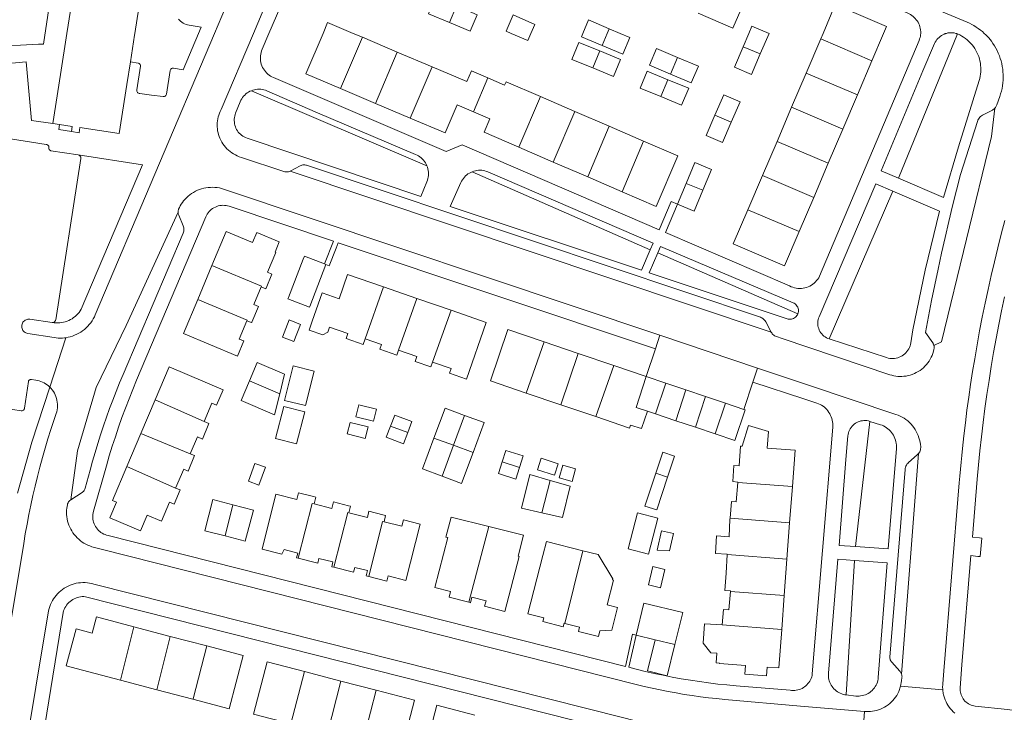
# Model space of a CAD drawing. Header units: metres. Extents: x 89888 to 94270, y 464165 to 468904.
# Tile 237 of 256: x 92635 to 92801, y 466885 to 467002. Entities that reach past the tile are written whole.
import ezdxf

# ---------------------------------------------------------------- set-up
doc = ezdxf.new("R2010")
doc.units = ezdxf.units.M
for name, color, linetype, lineweight in [('B_BEBOUWINGSGRENS_0', 251, 'CONTINUOUS', 13), ('B_TUSSENMUUR_0', 251, 'CONTINUOUS', 13), ('T_CULTUURGRENS_0', 251, 'CONTINUOUS', 13), ('V_WEGGRENS_0', 251, 'CONTINUOUS', 13)]:
    doc.layers.add(name, color=color, linetype=linetype, lineweight=lineweight)

msp = doc.modelspace()

# ---------------------------------------------------------------- linework, layer by layer
at = {"layer": 'B_BEBOUWINGSGRENS_0'}
for p, q in [((92735.96, 467000), (92734.09, 467000.79)), ((92759.56, 466996.53), (92761.03, 467000)), ((92698.36, 466996.85), (92692.49, 466999.34)), ((92769.74, 466999.07), (92767.28, 466993.31)), ((92704.23, 466994.35), (92698.36, 466996.85)), ((92775.93, 466989.63), (92778.38, 466995.39)), ((92767.28, 466993.31), (92764.83, 466987.54)), ((92688.8, 466990.67), (92694.67, 466988.17)), ((92694.67, 466988.17), (92700.54, 466985.68)), ((92728.29, 466986.83), (92722.49, 466989.34)), ((92773.48, 466983.86), (92775.93, 466989.63)), ((92734.08, 466984.33), (92728.29, 466986.83)), ((92764.83, 466987.54), (92762.38, 466981.78)), ((92641.43, 466984.6), (92640.28, 466984.78)), ((92739.88, 466981.82), (92734.08, 466984.33)), ((92771.02, 466978.1), (92773.48, 466983.86)), ((92762.38, 466981.78), (92759.92, 466976.02)), ((92718.86, 466980.79), (92724.66, 466978.28)), ((92724.66, 466978.28), (92730.46, 466975.78)), ((92768.57, 466972.33), (92771.02, 466978.1)), ((92730.46, 466975.78), (92736.25, 466973.27)), ((92759.92, 466976.02), (92757.47, 466970.25)), ((92747.05, 466974.69), (92745.58, 466971.17)), ((92766.12, 466966.57), (92768.57, 466972.33)), ((92667.12, 466960.82), (92664.73, 466955.09)), ((92686.11, 466961.1), (92686.32, 466961.02)), ((92701.68, 466955.27), (92696.05, 466957.23)), ((92707.42, 466953.28), (92701.68, 466955.27)), ((92678.99, 466948.76), (92680.9, 466947.99)), ((92723.11, 466947.95), (92728.88, 466946)), ((92728.88, 466946), (92734.85, 466943.98)), ((92734.85, 466943.98), (92740.34, 466942.12)), ((92682.88, 466937.2), (92684.34, 466943.01)), ((92740.34, 466942.12), (92743.65, 466941)), ((92743.65, 466941), (92747.01, 466939.87)), ((92677.68, 466935.65), (92678.54, 466939.18)), ((92725.93, 466937.33), (92720.1, 466939.3)), ((92747.01, 466939.87), (92750.34, 466938.74)), ((92750.34, 466938.74), (92753.68, 466937.61)), ((92657.54, 466938.16), (92655.14, 466932.49)), ((92731.83, 466935.34), (92725.93, 466937.33)), ((92753.68, 466937.61), (92756.8, 466936.56)), ((92697.96, 466935.61), (92697.24, 466933.74)), ((92741.9, 466935.81), (92740.57, 466936.26)), ((92745.33, 466934.65), (92741.9, 466935.81)), ((92748.64, 466933.53), (92745.33, 466934.65)), ((92751.95, 466932.41), (92748.64, 466933.53)), ((92655.14, 466932.49), (92652.77, 466926.91)), ((92722.63, 466928.3), (92722, 466926.38)), ((92726.26, 466927.12), (92725.67, 466925.02)), ((92724.13, 466924.58), (92720.69, 466925.59)), ((92764.51, 466917.43), (92764.97, 466923.55)), ((92674.1, 466919.57), (92670.65, 466920.46)), ((92742.29, 466918.22), (92738.86, 466919.11)), ((92719.64, 466915.34), (92713.79, 466916.8)), ((92764.06, 466911.3), (92764.51, 466917.43)), ((92718.74, 466911.79), (92719.64, 466915.34)), ((92744.26, 466912.72), (92744.94, 466915.59)), ((92732.22, 466912.07), (92729.66, 466912.71)), ((92763.6, 466905.18), (92764.06, 466911.3)), ((92763.17, 466899.44), (92763.6, 466905.18)), ((92745.16, 466896.88), (92746.48, 466902.27)), ((92753.13, 466900.19), (92750.18, 466900.38)), ((92660.09, 466898.26), (92653.97, 466899.87)), ((92738.61, 466898.49), (92741.85, 466897.69)), ((92666.25, 466896.64), (92660.09, 466898.26)), ((92688.84, 466890.73), (92682.69, 466892.34)), ((92651.72, 466890.86), (92657.83, 466889.25)), ((92694.79, 466889.18), (92688.84, 466890.73)), ((92657.83, 466889.25), (92663.92, 466887.64))]:
    msp.add_line(p, q, dxfattribs=at)
for points in [[(92642.66, 467000), (92642.88, 467001.37), (92644.18, 467009.67), (92645.48, 467017.97), (92646.77, 467026.26), (92648.07, 467034.56), (92648.85, 467039.53)], [(92658.35, 467027.09), (92657.96, 467024.57), (92656.66, 467016.27), (92655.37, 467007.98), (92654.12, 467000), (92654.07, 466999.68), (92653.36, 466995.17)], [(92749.06, 467003.38), (92754.91, 467000.86), (92758.56, 467009.32), (92752.68, 467011.86)], [(92708.34, 467004.63), (92704.82, 467006.11), (92703.64, 467003.31), (92707.16, 467001.83)], [(92772.19, 467004.84), (92770.13, 467000), (92769.74, 466999.07)], [(92778.38, 466995.39), (92780.35, 467000), (92780.84, 467001.16), (92772.19, 467004.84)], [(92707.16, 467001.83), (92710.67, 467000.35), (92711.85, 467003.15), (92708.34, 467004.63)], [(92717.58, 467000), (92720.35, 466998.77), (92720.89, 467000), (92721.56, 467001.51), (92717.91, 467003.13), (92716.7, 467000.39), (92717.58, 467000)], [(92692.49, 466999.34), (92690.93, 467000), (92686.62, 467001.83), (92685.84, 467000), (92682.93, 466993.16), (92688.8, 466990.67)], [(92734.09, 467000.79), (92730.59, 467002.27), (92729.62, 467000), (92729.39, 466999.44), (92732.89, 466997.96)], [(92640.28, 466984.78), (92641.58, 466993.08), (92642.66, 467000)], [(92732.89, 466997.96), (92736.4, 466996.47), (92737.59, 466999.31), (92735.96, 467000)], [(92761.03, 467000), (92758.15, 467001.22), (92757.63, 467000), (92756.68, 466997.75)], [(92732.48, 466997.03), (92728.97, 466998.47), (92727.79, 466995.61), (92731.3, 466994.17)], [(92731.3, 466994.17), (92734.81, 466992.72), (92735.99, 466995.58), (92732.48, 466997.03)], [(92745.6, 466995.94), (92742.08, 466997.43), (92740.89, 466994.61), (92744.41, 466993.12)], [(92756.68, 466997.75), (92755.21, 466994.28), (92758.1, 466993.06), (92759.56, 466996.53)], [(92653.36, 466995.17), (92652.77, 466991.38), (92651.47, 466983.09), (92644.87, 466984.12), (92644.72, 466983.22), (92643.43, 466983.42)], [(92744.41, 466993.12), (92747.93, 466991.64), (92749.12, 466994.46), (92745.6, 466995.94)], [(92713.65, 466992.47), (92710.85, 466993.66), (92710.09, 466991.86), (92704.23, 466994.35)], [(92743.99, 466992.18), (92740.49, 466993.63), (92739.32, 466990.77), (92742.81, 466989.33)], [(92722.49, 466989.34), (92716.7, 466991.84), (92716.45, 466991.28), (92713.65, 466992.47)], [(92742.81, 466989.33), (92746.3, 466987.88), (92747.49, 466990.74), (92743.99, 466992.18)], [(92754.66, 466985.02), (92756.14, 466988.47), (92753.4, 466989.65), (92751.91, 466986.2)], [(92700.54, 466985.68), (92706.41, 466983.19), (92708.43, 466987.95), (92711.23, 466986.76)], [(92711.23, 466986.76), (92713.99, 466985.59), (92713.01, 466983.32), (92718.86, 466980.79)], [(92751.91, 466986.2), (92750.43, 466982.74), (92753.17, 466981.56), (92754.66, 466985.02)], [(92643.43, 466983.42), (92641.3, 466983.76), (92641.43, 466984.6)], [(92736.25, 466973.27), (92741.99, 466970.78), (92745.68, 466979.31), (92739.88, 466981.82)], [(92749.87, 466973.52), (92751.33, 466977.03), (92748.51, 466978.21), (92747.05, 466974.69)], [(92745.58, 466971.17), (92748.4, 466970), (92749.87, 466973.52)], [(92757.47, 466970.25), (92755.01, 466964.49), (92763.66, 466960.8), (92766.12, 466966.57)], [(92677.75, 466963.1), (92678.05, 466963.82), (92678.47, 466964.82), (92674.68, 466966.41), (92673.96, 466964.69), (92669.51, 466966.55), (92667.12, 466960.82)], [(92675.42, 466957.24), (92676.19, 466956.92), (92676.23, 466957.01), (92677.22, 466959.39), (92676.48, 466959.7), (92677.88, 466963.05), (92677.75, 466963.1)], [(92686.32, 466961.02), (92683.6, 466953.93), (92683.56, 466953.82), (92679.93, 466955.21), (92680.01, 466955.43), (92682.5, 466961.9), (92682.7, 466962.41), (92686.11, 466961.1)], [(92696.05, 466957.23), (92689.98, 466959.34), (92688.56, 466955.23), (92685.67, 466956.24), (92684.01, 466951.46), (92683.48, 466949.94), (92685.79, 466949.12), (92686.64, 466949.59), (92686.92, 466950.45), (92690.02, 466949.37), (92689.73, 466948.51)], [(92673, 466951.52), (92673.8, 466951.19), (92673.84, 466951.28), (92674.94, 466953.92), (92674.17, 466954.24), (92675.42, 466957.24)], [(92664.73, 466955.09), (92662.34, 466949.36), (92671.43, 466945.56)], [(92704.32, 466944.54), (92707.42, 466943.47), (92707.14, 466942.67), (92710.05, 466941.66), (92713.37, 466951.21), (92707.42, 466953.28)], [(92680.9, 466947.99), (92682.07, 466950.9), (92680.15, 466951.67), (92678.99, 466948.76)], [(92671.43, 466945.56), (92672.5, 466948.11), (92671.71, 466948.43), (92673, 466951.52)], [(92720.1, 466939.3), (92714.05, 466941.35), (92716.98, 466950.02), (92723.11, 466947.95)], [(92689.73, 466948.51), (92692.62, 466947.5), (92692.94, 466948.45)], [(92692.94, 466948.45), (92695.71, 466947.48), (92695.44, 466946.7), (92698.28, 466945.71), (92698.57, 466946.54)], [(92698.57, 466946.54), (92701.66, 466945.47), (92701.38, 466944.66), (92704.04, 466943.73), (92704.32, 466944.54)], [(92665.81, 466934.5), (92667.12, 466937.6), (92667.88, 466937.27), (92668.98, 466939.87), (92659.9, 466943.72), (92657.54, 466938.16)], [(92678.54, 466939.18), (92679.34, 466942.51), (92674.76, 466944.46), (92673.44, 466941.35)], [(92684.34, 466943.01), (92680.82, 466943.9), (92679.36, 466938.08), (92682.88, 466937.2)], [(92673.44, 466941.35), (92672.03, 466938.06), (92677.68, 466935.65)], [(92682.79, 466936.12), (92679.21, 466937.05), (92677.81, 466931.67), (92681.38, 466930.74), (92682.79, 466936.12)], [(92694.34, 466934.57), (92694.83, 466936.57), (92691.87, 466937.3), (92691.38, 466935.3), (92694.34, 466934.57)], [(92709.71, 466935.55), (92706.41, 466936.77), (92704.54, 466931.72)], [(92700.12, 466932.63), (92700.84, 466934.51), (92697.96, 466935.61)], [(92711.15, 466929.29), (92713.01, 466934.33), (92709.71, 466935.55)], [(92740.57, 466936.26), (92739.51, 466933.33), (92737.69, 466933.91), (92737.53, 466933.41), (92731.83, 466935.34)], [(92756.8, 466936.56), (92757.01, 466936.48), (92755.26, 466931.29), (92751.95, 466932.41)], [(92663.46, 466929.06), (92664.66, 466931.91), (92665.5, 466931.56), (92666.6, 466934.16), (92665.81, 466934.5)], [(92692.95, 466931.64), (92693.45, 466933.6), (92690.43, 466934.37), (92689.93, 466932.41), (92692.95, 466931.64)], [(92697.24, 466933.74), (92696.51, 466931.86), (92699.39, 466930.76), (92700.12, 466932.63)], [(92760.7, 466930.03), (92760.97, 466932.82), (92757.58, 466933.83), (92756.48, 466930.35), (92756.23, 466930.37), (92755.98, 466927.05), (92755.11, 466927.11), (92754.91, 466924.37), (92755.76, 466924.3), (92755.75, 466924.24)], [(92704.54, 466931.72), (92702.61, 466926.5), (92705.91, 466925.28)], [(92764.97, 466923.55), (92765.43, 466929.68), (92760.7, 466930.03)], [(92660.99, 466923.28), (92662.35, 466926.47), (92663.09, 466926.16), (92664.18, 466928.75), (92663.46, 466929.06)], [(92705.91, 466925.28), (92709.21, 466924.06), (92711.15, 466929.29)], [(92718.95, 466926.75), (92719.58, 466928.7), (92716.66, 466929.64), (92716.03, 466927.7)], [(92743.94, 466925.12), (92745.12, 466928.66), (92743.15, 466929.32), (92741.97, 466925.78)], [(92652.77, 466926.91), (92650.34, 466921.18), (92651.03, 466920.89), (92649.91, 466918.24), (92655.06, 466916.05), (92656.19, 466918.7), (92658.6, 466917.68)], [(92675.02, 466923.8), (92676.12, 466926.8), (92674.37, 466927.45), (92673.27, 466924.45), (92675.02, 466923.8)], [(92716.03, 466927.7), (92715.4, 466925.75), (92718.32, 466924.8), (92718.95, 466926.75)], [(92722, 466926.38), (92724.88, 466925.44), (92725.5, 466927.36), (92722.63, 466928.3)], [(92725.67, 466925.02), (92727.82, 466924.41), (92728.41, 466926.51), (92726.26, 466927.12)], [(92720.69, 466925.59), (92719.28, 466919.9), (92722.73, 466919.11)], [(92741.97, 466925.78), (92740.12, 466920.25), (92742.09, 466919.59), (92743.94, 466925.12)], [(92722.73, 466919.11), (92726.19, 466918.33), (92727.49, 466923.58), (92724.13, 466924.58)], [(92755.75, 466924.24), (92755.5, 466920.94), (92754.68, 466921.01), (92754.46, 466918.18)], [(92658.6, 466917.68), (92659.96, 466920.89), (92660.73, 466920.56), (92661.74, 466922.97), (92660.99, 466923.28)], [(92684.21, 466921.84), (92681.69, 466922.48), (92681.4, 466921.34), (92677.91, 466922.23), (92675.56, 466913), (92678.89, 466912.15), (92679.31, 466912.91), (92681.6, 466912.32), (92681.39, 466911.51), (92681.66, 466911.44)], [(92684.34, 466920.61), (92684.63, 466921.73), (92684.21, 466921.84)], [(92670.65, 466920.46), (92667.26, 466921.34), (92665.91, 466916.08), (92669.32, 466915.2)], [(92690.2, 466919.11), (92690.48, 466920.21), (92690.13, 466920.3), (92687.61, 466920.94), (92687.33, 466919.85), (92684.34, 466920.61)], [(92669.32, 466915.2), (92672.74, 466914.31), (92674.1, 466919.57)], [(92696.13, 466917.59), (92696.4, 466918.66), (92695.93, 466918.78), (92693.59, 466919.38), (92693.32, 466918.32), (92690.2, 466919.11)], [(92713.79, 466916.8), (92707.42, 466918.39), (92706.57, 466915.02), (92706.86, 466914.93), (92704.7, 466906.51), (92707.33, 466905.84), (92707.08, 466904.87), (92710.43, 466904.01)], [(92738.86, 466919.11), (92737.27, 466913.04), (92740.69, 466912.15), (92742.29, 466918.22)], [(92693.55, 466908.38), (92696.62, 466907.6), (92696.84, 466908.46), (92699.78, 466907.71), (92702.21, 466917.21), (92699.39, 466917.93), (92699.11, 466916.83), (92696.13, 466917.59)], [(92754.46, 466918.18), (92754.45, 466918.04), (92754.3, 466915.07), (92752.19, 466915.2), (92752.01, 466912.23), (92753.97, 466912.12), (92753.97, 466912.06)], [(92744.94, 466915.59), (92742.88, 466916.05), (92742.18, 466912.82), (92744.26, 466912.72)], [(92729.66, 466912.71), (92723.5, 466914.26), (92722.92, 466911.92), (92720.39, 466902.06), (92723.04, 466901.38), (92722.88, 466900.75), (92726.35, 466899.86), (92726.51, 466900.47), (92726.59, 466900.44)], [(92710.43, 466904.01), (92710.71, 466903.94), (92710.95, 466904.88), (92713.33, 466904.27), (92713.09, 466903.34), (92716.5, 466902.47), (92718.88, 466911.76), (92718.74, 466911.79)], [(92734.66, 466907.78), (92734.72, 466907.99), (92732.22, 466912.07)], [(92753.97, 466912.06), (92753.78, 466908.9), (92753.56, 466906.02), (92754.52, 466905.95), (92754.52, 466905.86)], [(92681.66, 466911.44), (92684.94, 466910.6), (92685.15, 466911.41), (92687.52, 466910.81), (92687.31, 466910.02), (92687.69, 466909.92)], [(92687.69, 466909.92), (92690.99, 466909.08), (92691.2, 466909.9), (92693.32, 466909.36), (92693.1, 466908.49), (92693.55, 466908.38)], [(92743.48, 466909.57), (92741.46, 466910.06), (92740.71, 466906.96)], [(92740.71, 466906.96), (92742.72, 466906.47), (92743.48, 466909.57)], [(92726.59, 466900.44), (92729.1, 466899.8), (92728.92, 466899.11), (92732.26, 466898.25), (92732.51, 466899.2), (92734.52, 466899.3), (92735.51, 466903.12), (92733.75, 466903.57), (92734.82, 466907.74), (92734.66, 466907.78)], [(92754.52, 466905.86), (92754.28, 466902.75), (92753.33, 466902.82), (92753.13, 466900.19)], [(92746.48, 466902.27), (92739.94, 466903.89), (92738.61, 466898.49)], [(92653.97, 466899.87), (92647.65, 466901.54), (92646.93, 466898.82), (92644.21, 466899.54), (92642.56, 466893.27), (92645.28, 466892.55), (92651.72, 466890.86)], [(92750.18, 466900.38), (92749.91, 466897.14), (92751.24, 466895.5), (92752.24, 466895.43), (92752.12, 466893.79), (92752.7, 466893.73), (92752.7, 466893.68), (92757.07, 466893.35), (92756.96, 466891.86), (92760.6, 466891.59), (92760.71, 466893.08), (92762.68, 466892.93), (92763.17, 466899.44)], [(92741.85, 466897.69), (92740.55, 466892.45), (92743.87, 466891.63), (92745.16, 466896.88)], [(92663.92, 466887.64), (92670.01, 466886.04), (92672.38, 466895.02), (92666.25, 466896.64)], [(92682.69, 466892.34), (92676.43, 466893.97), (92674.13, 466885.16), (92680.41, 466883.52)], [(92692.5, 466880.36), (92696.28, 466879.38), (92695.35, 466876.03), (92698.52, 466875.23), (92699.48, 466878.56), (92698.95, 466878.68), (92701.24, 466887.49), (92694.79, 466889.18)], [(92711.45, 466884.98), (92705.02, 466886.64), (92702.68, 466877.59)]]:
    msp.add_lwpolyline(points, dxfattribs=at)
at = {"layer": 'B_TUSSENMUUR_0'}
for p, q in [((92707.16, 467001.83), (92708.34, 467004.63)), ((92688.8, 466990.67), (92692.49, 466999.34)), ((92769.74, 466999.07), (92778.38, 466995.39)), ((92694.67, 466988.17), (92698.36, 466996.85)), ((92732.48, 466997.03), (92731.3, 466994.17)), ((92756.68, 466997.75), (92759.56, 466996.53)), ((92745.6, 466995.94), (92744.41, 466993.12)), ((92700.54, 466985.68), (92704.23, 466994.35)), ((92767.28, 466993.31), (92775.93, 466989.63)), ((92711.23, 466986.76), (92713.65, 466992.47)), ((92743.99, 466992.18), (92742.81, 466989.33)), ((92718.86, 466980.79), (92722.49, 466989.34)), ((92728.29, 466986.83), (92724.66, 466978.28)), ((92764.83, 466987.54), (92773.48, 466983.86)), ((92751.91, 466986.2), (92754.66, 466985.02)), ((92734.08, 466984.33), (92730.46, 466975.78)), ((92739.88, 466981.82), (92736.25, 466973.27)), ((92762.38, 466981.78), (92771.02, 466978.1)), ((92768.57, 466972.33), (92759.92, 466976.02)), ((92747.05, 466974.69), (92749.87, 466973.52)), ((92757.47, 466970.25), (92766.12, 466966.57)), ((92696.05, 466957.23), (92692.94, 466948.45)), ((92701.68, 466955.27), (92698.57, 466946.54)), ((92707.42, 466953.28), (92704.32, 466944.54)), ((92720.1, 466939.3), (92723.11, 466947.95)), ((92728.88, 466946), (92725.93, 466937.33)), ((92734.85, 466943.98), (92731.83, 466935.34)), ((92673.44, 466941.35), (92678.54, 466939.18)), ((92743.65, 466941), (92741.9, 466935.81)), ((92747.01, 466939.87), (92745.33, 466934.65)), ((92750.34, 466938.74), (92748.64, 466933.53)), ((92657.54, 466938.16), (92665.81, 466934.5)), ((92753.68, 466937.61), (92751.95, 466932.41)), ((92709.71, 466935.55), (92707.84, 466930.5)), ((92697.24, 466933.74), (92700.12, 466932.63)), ((92655.14, 466932.49), (92663.46, 466929.06)), ((92704.54, 466931.72), (92707.84, 466930.5)), ((92707.84, 466930.5), (92705.91, 466925.28)), ((92707.84, 466930.5), (92711.15, 466929.29)), ((92652.77, 466926.91), (92660.99, 466923.28)), ((92716.03, 466927.7), (92718.95, 466926.75)), ((92741.97, 466925.78), (92743.94, 466925.12)), ((92722.73, 466919.11), (92724.13, 466924.58)), ((92755.75, 466924.24), (92764.97, 466923.55)), ((92670.65, 466920.46), (92669.32, 466915.2)), ((92710.43, 466904.01), (92713.79, 466916.8)), ((92754.46, 466918.18), (92764.51, 466917.43)), ((92729.66, 466912.71), (92726.59, 466900.44)), ((92764.06, 466911.3), (92753.97, 466912.06)), ((92754.52, 466905.86), (92763.6, 466905.18)), ((92753.13, 466900.19), (92763.17, 466899.44)), ((92651.72, 466890.86), (92653.97, 466899.87)), ((92657.83, 466889.25), (92660.09, 466898.26)), ((92741.85, 466897.69), (92745.16, 466896.88)), ((92680.41, 466883.52), (92682.69, 466892.34)), ((92686.6, 466881.9), (92688.84, 466890.73)), ((92692.5, 466880.36), (92694.79, 466889.18))]:
    msp.add_line(p, q, dxfattribs=at)
for points in [[(92734.09, 467000.79), (92733.76, 467000), (92732.89, 466997.96)], [(92643.43, 466983.42), (92643.55, 466984.27), (92641.43, 466984.6)], [(92667.12, 466960.82), (92675.46, 466957.33), (92675.42, 466957.24)], [(92673, 466951.52), (92673.04, 466951.62), (92664.73, 466955.09)], [(92740.34, 466942.12), (92738.65, 466936.88), (92740.57, 466936.26)], [(92684.34, 466920.61), (92684.02, 466920.69), (92681.66, 466911.44)], [(92687.69, 466909.92), (92690.03, 466919.16), (92690.2, 466919.11)], [(92696.13, 466917.59), (92695.86, 466917.66), (92693.55, 466908.38)], [(92663.92, 466887.64), (92663.93, 466887.7), (92666.25, 466896.64)]]:
    msp.add_lwpolyline(points, dxfattribs=at)
at = {"layer": 'T_CULTUURGRENS_0'}
for p, q in [((92782.88, 466975.56), (92792.83, 466999.9)), ((92673.76, 466990.33), (92703.34, 466977.66)), ((92711, 466976.66), (92740.99, 466963.48)), ((92771.18, 466948.44), (92781.92, 466973.36)), ((92742.27, 466962.96), (92765.9, 466952.69)), ((92775.61, 466913.43), (92778.03, 466934.54)), ((92774.05, 466888.39), (92775.44, 466911.08))]:
    msp.add_line(p, q, dxfattribs=at)
for points in [[(92645.45, 467039.53), (92643.58, 467024.82), (92640.85, 467012.52), (92638.72, 466998.17), (92637.89, 466998.17), (92621.72, 466997.26), (92618.76, 466994.98), (92619.44, 466993.66)], [(92673.76, 466990.33), (92674.01, 466990.42), (92674.27, 466990.49), (92674.54, 466990.54), (92674.8, 466990.57), (92675.07, 466990.58), (92675.34, 466990.56), (92675.61, 466990.53), (92675.87, 466990.47), (92676.13, 466990.39), (92676.38, 466990.29)], [(92676.38, 466990.29), (92684.9, 466986.57), (92701.44, 466979.58), (92701.69, 466979.46), (92701.93, 466979.33), (92702.16, 466979.17), (92702.38, 466979), (92702.58, 466978.81), (92702.76, 466978.6), (92702.93, 466978.39), (92703.09, 466978.16), (92703.22, 466977.91), (92703.34, 466977.66)], [(92711, 466976.66), (92711.25, 466976.75), (92711.52, 466976.82), (92711.78, 466976.87), (92712.05, 466976.89), (92712.32, 466976.9), (92712.6, 466976.89), (92712.86, 466976.85), (92713.13, 466976.79), (92713.39, 466976.71), (92713.64, 466976.62)], [(92713.64, 466976.62), (92741.48, 466964.62), (92740.99, 466963.48)], [(92742.27, 466962.96), (92742.75, 466964.06), (92765.11, 466954.54)], [(92765.11, 466954.54), (92765.27, 466954.46), (92765.43, 466954.35), (92765.57, 466954.23), (92765.69, 466954.09), (92765.79, 466953.94), (92765.88, 466953.78), (92765.94, 466953.6), (92765.98, 466953.42), (92765.99, 466953.23), (92765.98, 466953.05), (92765.95, 466952.87), (92765.9, 466952.69)]]:
    msp.add_lwpolyline(points, dxfattribs=at)
at = {"layer": 'V_WEGGRENS_0'}
for p, q in [((92644.55, 466979.49), (92655.42, 466977.83)), ((92680.29, 466976.76), (92761.39, 466949.59)), ((92790.47, 466972.31), (92782.88, 466975.56)), ((92742.6, 466949.07), (92669.09, 466973.71)), ((92781.92, 466973.36), (92789.79, 466969.99)), ((92743.58, 466966.4), (92745.58, 466971.17)), ((92687.59, 466964.94), (92686.11, 466961.1)), ((92688.05, 466963.76), (92688.39, 466964.67)), ((92688.39, 466964.67), (92741.91, 466946.76)), ((92642.48, 466948.65), (92639.77, 466940.32)), ((92742.6, 466949.07), (92741.91, 466946.76)), ((92759.09, 466943.53), (92742.6, 466949.07)), ((92741.91, 466946.76), (92740.34, 466942.12)), ((92759.09, 466943.53), (92758.29, 466941.14)), ((92756.8, 466936.56), (92758.29, 466941.14)), ((92783.36, 466891.9), (92786.25, 466929.13)), ((92781.14, 466913.05), (92775.61, 466913.43)), ((92648.2, 466913.05), (92646.87, 466913.39)), ((92775.44, 466911.08), (92780.95, 466910.69)), ((92737.38, 466893.05), (92738.61, 466898.49)), ((92783.22, 466889.84), (92790.32, 466889.22)), ((92776.65, 466879.58), (92777.15, 466885.58))]:
    msp.add_line(p, q, dxfattribs=at)
for points in [[(92684.24, 467039.53), (92667.52, 467000), (92647.45, 466952.51), (92647.29, 466952.16), (92647.11, 466951.82), (92646.9, 466951.49), (92646.68, 466951.17), (92646.44, 466950.87), (92646.18, 466950.58), (92645.91, 466950.31), (92645.62, 466950.05), (92645.31, 466949.82), (92644.99, 466949.6), (92644.66, 466949.4), (92644.32, 466949.22), (92643.97, 466949.06), (92643.6, 466948.93), (92643.24, 466948.81), (92642.86, 466948.72), (92642.48, 466948.65)], [(92705.81, 467039.53), (92783.39, 467006.57), (92794.42, 467001.88), (92794.81, 467001.7), (92795.2, 467001.51), (92795.58, 467001.3), (92795.95, 467001.07), (92796.31, 467000.82), (92796.66, 467000.56), (92797, 467000.29), (92797.32, 467000)], [(92763.31, 467012.47), (92782.62, 467004.25), (92784.64, 467003.28), (92784.87, 467003.16), (92785.09, 467003.02), (92785.31, 467002.86), (92785.51, 467002.69), (92785.69, 467002.51), (92785.86, 467002.3), (92786.01, 467002.09), (92786.15, 467001.87), (92786.27, 467001.63), (92786.38, 467001.39)], [(92668.05, 466985.23), (92668.1, 466985.56), (92668.17, 466985.89), (92668.26, 466986.21), (92668.37, 466986.52), (92668.5, 466986.83), (92668.65, 466987.13), (92674.1, 467000), (92677.07, 467007.01)], [(92675.54, 466994.52), (92675.44, 466994.79), (92675.37, 466995.07), (92675.32, 466995.35), (92675.29, 466995.63), (92675.28, 466995.92), (92675.29, 466996.2), (92675.33, 466996.48), (92675.39, 466996.77), (92675.47, 466997.04), (92675.57, 466997.31), (92676.72, 467000), (92679.27, 467006.01)], [(92656.93, 466989.58), (92658.89, 466989.32), (92659, 466989.32), (92659.11, 466989.34), (92659.21, 466989.39), (92659.29, 466989.45), (92659.36, 466989.54), (92659.41, 466989.63), (92659.44, 466989.74), (92660.09, 466993.74), (92660.12, 466993.84), (92660.17, 466993.93), (92660.24, 466994.01), (92660.32, 466994.07), (92660.42, 466994.11), (92660.52, 466994.13), (92660.63, 466994.13), (92662.28, 466993.87), (92664.87, 467000), (92665.3, 467001.04), (92663.25, 467001.39), (92663, 467001.44), (92662.75, 467001.52), (92662.5, 467001.62), (92662.27, 467001.74), (92662.05, 467001.87), (92661.84, 467002.03), (92661.64, 467002.21), (92661.46, 467002.4)], [(92786.38, 467001.39), (92786.47, 467001.12), (92786.53, 467000.85), (92786.58, 467000.57), (92786.6, 467000.28), (92786.6, 467000), (92786.58, 466999.76), (92786.54, 466999.52), (92786.49, 466999.28), (92786.41, 466999.05), (92786.33, 466998.82), (92769.54, 466959.04), (92769.4, 466958.78), (92769.24, 466958.53), (92769.06, 466958.29), (92768.86, 466958.08), (92768.65, 466957.87), (92768.42, 466957.68), (92768.17, 466957.52), (92767.92, 466957.37), (92767.65, 466957.25), (92767.37, 466957.14)], [(92782.88, 466975.56), (92779.93, 466976.83), (92786.97, 466993.65), (92788.95, 466998.27), (92789.06, 466998.5), (92789.19, 466998.73), (92789.34, 466998.94), (92789.51, 466999.13), (92789.69, 466999.32), (92789.89, 466999.48), (92790.1, 466999.63), (92790.33, 466999.76), (92790.56, 466999.87)], [(92790.56, 466999.87), (92790.63, 466999.9), (92790.71, 466999.93), (92790.79, 466999.95), (92790.86, 466999.98), (92790.94, 467000), (92791.2, 467000.06), (92791.46, 467000.09), (92791.73, 467000.1), (92791.99, 467000.09), (92792.26, 467000.06), (92792.52, 467000), (92792.58, 466999.98), (92792.65, 466999.96), (92792.71, 466999.94), (92792.77, 466999.92), (92792.83, 466999.9)], [(92792.83, 466999.9), (92793.18, 466999.73), (92793.52, 466999.55), (92793.84, 466999.35), (92794.16, 466999.13), (92794.46, 466998.89), (92794.74, 466998.63), (92795.01, 466998.36), (92795.26, 466998.07), (92795.5, 466997.77), (92795.72, 466997.45), (92795.91, 466997.12), (92796.09, 466996.78), (92796.25, 466996.43), (92796.38, 466996.08), (92796.5, 466995.71), (92796.59, 466995.34), (92796.66, 466994.96)], [(92798.51, 466998.67), (92798.29, 466998.96), (92798.06, 466999.23), (92797.82, 466999.5), (92797.58, 466999.75), (92797.32, 467000)], [(92798.51, 466998.67), (92798.78, 466998.29), (92799.04, 466997.9), (92799.27, 466997.5), (92799.49, 466997.08), (92799.68, 466996.66), (92799.86, 466996.23), (92800.01, 466995.78), (92800.15, 466995.34), (92800.26, 466994.89), (92800.35, 466994.43), (92800.42, 466993.97), (92800.47, 466993.5), (92800.5, 466993.03), (92800.51, 466992.57), (92800.49, 466992.1), (92800.45, 466991.63), (92800.39, 466991.17), (92800.31, 466990.71), (92800.21, 466990.26), (92800.08, 466989.8), (92799.94, 466989.36), (92799.44, 466987.94), (92799.39, 466987.82), (92799.34, 466987.71), (92799.27, 466987.59), (92799.2, 466987.49), (92799.12, 466987.39)], [(92640.28, 466984.78), (92636.72, 466985.28), (92635.81, 466995.22), (92619.44, 466993.66)], [(92656.93, 466989.58), (92654.93, 466989.83), (92654.82, 466989.86), (92654.73, 466989.9), (92654.64, 466989.97), (92654.57, 466990.04), (92654.51, 466990.14), (92654.47, 466990.24), (92654.46, 466990.34), (92654.46, 466990.45), (92655.07, 466994.44), (92655.07, 466994.54), (92655.06, 466994.63), (92655.03, 466994.72), (92654.98, 466994.8), (92654.91, 466994.87), (92654.84, 466994.93), (92654.75, 466994.97), (92654.66, 466994.99), (92653.36, 466995.17)], [(92796.66, 466994.96), (92796.71, 466994.59), (92796.74, 466994.22), (92796.74, 466993.86), (92796.72, 466993.49), (92796.69, 466993.12), (92796.63, 466992.76), (92796.55, 466992.39), (92796.45, 466992.04), (92792.97, 466980.84), (92790.47, 466972.31)], [(92742.51, 466966.86), (92709.3, 466981.18), (92706.59, 466980.07), (92677.49, 466992.53), (92677.23, 466992.65), (92676.98, 466992.8), (92676.75, 466992.96), (92676.52, 466993.14), (92676.32, 466993.33), (92676.12, 466993.54), (92675.95, 466993.77), (92675.79, 466994.01), (92675.66, 466994.26), (92675.54, 466994.52)], [(92671.16, 466984.01), (92671.06, 466984.25), (92670.98, 466984.5), (92670.92, 466984.75), (92670.89, 466985.01), (92670.87, 466985.27), (92670.88, 466985.53), (92670.9, 466985.79), (92670.95, 466986.04), (92671.02, 466986.29), (92671.1, 466986.54), (92671.9, 466988.47), (92672.01, 466988.72), (92672.14, 466988.96), (92672.29, 466989.18), (92672.46, 466989.39), (92672.64, 466989.59), (92672.84, 466989.77), (92673.05, 466989.94), (92673.28, 466990.09), (92673.51, 466990.22), (92673.76, 466990.33)], [(92799.12, 466987.39), (92799.04, 466987.3), (92798.94, 466987.21), (92798.84, 466987.13), (92798.73, 466987.06), (92798.62, 466987), (92797.04, 466986.19), (92796.87, 466986.09), (92796.71, 466985.97), (92796.56, 466985.84), (92796.43, 466985.68), (92796.32, 466985.52), (92796.23, 466985.34), (92796.16, 466985.15), (92793.32, 466976.18), (92792.64, 466973.53), (92791.98, 466970.89), (92791.34, 466968.23), (92790.72, 466965.58), (92790.12, 466962.91), (92789.54, 466960.24), (92788.98, 466957.57), (92788.44, 466954.9), (92787.93, 466952.22), (92787.43, 466949.53), (92788.63, 466947.79), (92788.68, 466947.71), (92788.73, 466947.63), (92788.77, 466947.54), (92788.8, 466947.45), (92788.83, 466947.36)], [(92799.12, 466987.39), (92798.51, 466982.57), (92790.11, 466947.96), (92788.83, 466947.36)], [(92668.05, 466985.23), (92668.01, 466984.9), (92668, 466984.57), (92668, 466984.23), (92668.03, 466983.9), (92668.07, 466983.57), (92668.14, 466983.24), (92668.22, 466982.92), (92668.33, 466982.6), (92668.45, 466982.29)], [(92702.32, 466972.48), (92673.03, 466982.32), (92672.79, 466982.42), (92672.56, 466982.53), (92672.33, 466982.66), (92672.12, 466982.81), (92671.92, 466982.97), (92671.73, 466983.15), (92671.56, 466983.35), (92671.41, 466983.56), (92671.27, 466983.78), (92671.16, 466984.01)], [(92644.55, 466979.49), (92639.96, 466980.2), (92639.87, 466980.23), (92639.79, 466980.28), (92639.72, 466980.35), (92639.67, 466980.43), (92639.64, 466980.52), (92639.63, 466980.62), (92639.63, 466980.76), (92639.62, 466980.86), (92639.59, 466980.96), (92639.54, 466981.05), (92639.47, 466981.13), (92639.39, 466981.2), (92639.29, 466981.24), (92639.19, 466981.27), (92633.18, 466982.2)], [(92668.45, 466982.29), (92668.6, 466981.97), (92668.77, 466981.66), (92668.96, 466981.35), (92669.17, 466981.06), (92669.39, 466980.79), (92669.63, 466980.53), (92669.9, 466980.28), (92670.17, 466980.05), (92670.46, 466979.84), (92670.76, 466979.65), (92671.07, 466979.48), (92671.39, 466979.33), (92671.73, 466979.19), (92672.07, 466979.08), (92679.22, 466976.68), (92679.38, 466976.64), (92679.53, 466976.61), (92679.69, 466976.61), (92679.84, 466976.62), (92680, 466976.65), (92680.15, 466976.7), (92680.29, 466976.76)], [(92640.2, 466951.23), (92640.3, 466951.22), (92640.4, 466951.24), (92640.49, 466951.27), (92640.58, 466951.32), (92640.65, 466951.39), (92640.71, 466951.47), (92640.75, 466951.56), (92640.78, 466951.66), (92645, 466978.89), (92645.01, 466978.99), (92644.99, 466979.09), (92644.96, 466979.19), (92644.91, 466979.28), (92644.85, 466979.35), (92644.77, 466979.41), (92644.68, 466979.46), (92644.55, 466979.49)], [(92655.42, 466977.83), (92645.07, 466953.44), (92644.9, 466953.17), (92644.72, 466952.91), (92644.51, 466952.67), (92644.29, 466952.45), (92644.05, 466952.24), (92643.8, 466952.04), (92643.54, 466951.86), (92643.27, 466951.7), (92642.99, 466951.56), (92642.69, 466951.44), (92642.39, 466951.34), (92642.09, 466951.26), (92641.78, 466951.2), (92641.46, 466951.16), (92641.15, 466951.15), (92640.83, 466951.15), (92640.51, 466951.18), (92640.2, 466951.23)], [(92761.39, 466949.59), (92760.48, 466951.34), (92760.39, 466951.49), (92760.29, 466951.62), (92760.18, 466951.74), (92760.05, 466951.85), (92759.91, 466951.95), (92759.76, 466952.03), (92759.6, 466952.09), (92683.08, 466977.74), (92682.92, 466977.78), (92682.76, 466977.8), (92682.6, 466977.81), (92682.44, 466977.8), (92682.28, 466977.77), (92682.13, 466977.72), (92681.98, 466977.65), (92680.29, 466976.76)], [(92703.34, 466977.66), (92703.43, 466977.4), (92703.51, 466977.14), (92703.56, 466976.86), (92703.6, 466976.59), (92703.61, 466976.31), (92703.6, 466976.04), (92703.56, 466975.76), (92703.51, 466975.49), (92703.43, 466975.22), (92703.34, 466974.96), (92702.32, 466972.48)], [(92707.28, 466970.76), (92709.09, 466974.83), (92709.21, 466975.08), (92709.34, 466975.31), (92709.5, 466975.53), (92709.67, 466975.74), (92709.86, 466975.94), (92710.06, 466976.12), (92710.28, 466976.28), (92710.51, 466976.42), (92710.75, 466976.55), (92711, 466976.66)], [(92662.55, 466971.98), (92662.81, 466972.26), (92663.09, 466972.51), (92663.38, 466972.75), (92663.68, 466972.97), (92664, 466973.17), (92664.33, 466973.35), (92664.67, 466973.52), (92665.02, 466973.66), (92665.38, 466973.78), (92665.74, 466973.87), (92666.11, 466973.95), (92666.49, 466974), (92666.86, 466974.02), (92667.24, 466974.03), (92667.61, 466974.01), (92667.99, 466973.97), (92668.36, 466973.91), (92668.73, 466973.82), (92669.09, 466973.71)], [(92769.5, 466949.95), (92769.4, 466950.18), (92769.33, 466950.43), (92769.28, 466950.68), (92769.26, 466950.94), (92769.25, 466951.2), (92769.27, 466951.46), (92769.32, 466951.71), (92769.38, 466951.96), (92769.48, 466952.2), (92779.03, 466974.6), (92781.92, 466973.36)], [(92661.4, 466969.84), (92661.4, 466969.94), (92661.41, 466970.04), (92661.43, 466970.14), (92661.46, 466970.23), (92661.49, 466970.33), (92661.63, 466970.63), (92661.78, 466970.92), (92661.95, 466971.2), (92662.14, 466971.47), (92662.34, 466971.73), (92662.55, 466971.98)], [(92745.58, 466971.17), (92744.52, 466971.64), (92742.51, 466966.86)], [(92647.49, 466916.78), (92647.37, 466917.01), (92647.26, 466917.26), (92647.17, 466917.51), (92647.1, 466917.77), (92647.05, 466918.03), (92647.03, 466918.3), (92647.02, 466918.56), (92647.04, 466918.83), (92647.08, 466919.1), (92647.14, 466919.36), (92649.33, 466927.06), (92649.81, 466928.7), (92650.31, 466930.33), (92650.83, 466931.95), (92651.37, 466933.56), (92651.94, 466935.17), (92652.53, 466936.77), (92653.14, 466938.36), (92653.77, 466939.94), (92654.42, 466941.51), (92666.06, 466969.04), (92666.17, 466969.28), (92666.3, 466969.51), (92666.46, 466969.72), (92666.62, 466969.93), (92666.81, 466970.12), (92667.01, 466970.29), (92667.22, 466970.45), (92667.45, 466970.59), (92667.69, 466970.7)], [(92667.69, 466970.7), (92667.93, 466970.8), (92668.18, 466970.88), (92668.44, 466970.94), (92668.71, 466970.97), (92668.97, 466970.99), (92669.24, 466970.98), (92669.5, 466970.95), (92669.76, 466970.9), (92670.01, 466970.82), (92687.59, 466964.94)], [(92740.99, 466963.48), (92739.52, 466960.04), (92707.28, 466970.76)], [(92789.79, 466969.99), (92787.37, 466960.02), (92785.29, 466949.97), (92784.95, 466947.8), (92784.89, 466947.53), (92784.81, 466947.27), (92784.71, 466947.01), (92784.59, 466946.77), (92784.45, 466946.54), (92784.29, 466946.32), (92784.11, 466946.11), (92783.92, 466945.92), (92783.7, 466945.75), (92783.48, 466945.6)], [(92643.32, 466921.31), (92644.43, 466929.59), (92647.6, 466940.23), (92652.64, 466950.69), (92661.4, 466969.84)], [(92643.32, 466921.31), (92645.22, 466922.52), (92645.34, 466922.62), (92645.46, 466922.73), (92645.56, 466922.85), (92645.64, 466922.98), (92645.71, 466923.12), (92645.76, 466923.27), (92646.58, 466926.33), (92646.99, 466927.82), (92647.42, 466929.31), (92647.87, 466930.8), (92648.33, 466932.28), (92648.82, 466933.76), (92649.33, 466935.22), (92649.85, 466936.68), (92650.39, 466938.14), (92650.96, 466939.59), (92651.54, 466941.03), (92652.13, 466942.46), (92662.27, 466966.29), (92662.33, 466966.46), (92662.37, 466966.64), (92662.39, 466966.83), (92662.39, 466967.01), (92662.37, 466967.2), (92662.33, 466967.38), (92662.27, 466967.55), (92661.51, 466969.34), (92661.47, 466969.44), (92661.44, 466969.53), (92661.42, 466969.63), (92661.41, 466969.73), (92661.4, 466969.84)], [(92800.79, 466968.41), (92800.18, 466966.1), (92799.59, 466963.79), (92799.03, 466961.47), (92798.49, 466959.14), (92797.96, 466956.81), (92797.47, 466954.48), (92796.99, 466952.14), (92796.54, 466949.79), (92796.11, 466947.45), (92795.7, 466945.09)], [(92767.37, 466957.14), (92767.09, 466957.06), (92766.8, 466957), (92766.5, 466956.97), (92766.21, 466956.96), (92765.91, 466956.97), (92765.62, 466957.01), (92765.33, 466957.07), (92765.04, 466957.15), (92764.77, 466957.25), (92764.5, 466957.38), (92743.58, 466966.4)], [(92686.32, 466961.02), (92686.9, 466960.8), (92688.05, 466963.76)], [(92765.9, 466952.69), (92765.82, 466952.52), (92765.72, 466952.37), (92765.61, 466952.22), (92765.47, 466952.09), (92765.32, 466951.98), (92765.16, 466951.9), (92764.99, 466951.83), (92764.81, 466951.78), (92764.63, 466951.76), (92764.44, 466951.76), (92764.26, 466951.78), (92764.08, 466951.83), (92740.8, 466959.59), (92742.27, 466962.96)], [(92793.9, 466887.53), (92793.75, 466887.72), (92793.62, 466887.93), (92793.51, 466888.15), (92793.41, 466888.38), (92793.34, 466888.61), (92793.29, 466888.85), (92793.25, 466889.1), (92793.24, 466889.34), (92793.25, 466889.59), (92793.56, 466893.46), (92795.06, 466911.9), (92796.24, 466911.76), (92796.63, 466911.72), (92796.93, 466914.82), (92796.49, 466914.87), (92795.31, 466915), (92796.14, 466924.81), (92796.35, 466927.19), (92796.59, 466929.57), (92796.85, 466931.95), (92797.14, 466934.33), (92797.44, 466936.7), (92797.77, 466939.07), (92798.13, 466941.43), (92798.5, 466943.8), (92798.9, 466946.16), (92799.33, 466948.51), (92799.77, 466950.86), (92800.24, 466953.21), (92800.73, 466955.55)], [(92642.48, 466948.65), (92642.36, 466948.63), (92642.25, 466948.62), (92641.9, 466948.59), (92641.55, 466948.58), (92641.21, 466948.59), (92640.86, 466948.61), (92640.51, 466948.66), (92636.08, 466949.35), (92635.91, 466949.39), (92635.75, 466949.45), (92635.6, 466949.53), (92635.47, 466949.63), (92635.35, 466949.75), (92635.24, 466949.89), (92635.16, 466950.03), (92635.1, 466950.19), (92635.06, 466950.36), (92635.04, 466950.53), (92635.05, 466950.7), (92635.07, 466950.79), (92635.11, 466950.96), (92635.17, 466951.11), (92635.26, 466951.26), (92635.37, 466951.39), (92635.49, 466951.51), (92635.63, 466951.6), (92635.78, 466951.68), (92635.94, 466951.74), (92636.1, 466951.77), (92636.27, 466951.78), (92636.44, 466951.77), (92640.2, 466951.23)], [(92771.18, 466948.44), (92770.94, 466948.53), (92770.71, 466948.65), (92770.49, 466948.78), (92770.28, 466948.93), (92770.09, 466949.1), (92769.91, 466949.29), (92769.76, 466949.5), (92769.62, 466949.72), (92769.5, 466949.95)], [(92761.39, 466949.59), (92761.48, 466949.45), (92761.58, 466949.32), (92761.7, 466949.19), (92761.82, 466949.08), (92761.96, 466948.99), (92762.11, 466948.91), (92762.27, 466948.85), (92763.23, 466948.51), (92781.4, 466942.41), (92781.73, 466942.31), (92782.06, 466942.23), (92782.39, 466942.17), (92782.73, 466942.13), (92783.07, 466942.11), (92783.41, 466942.11)], [(92783.48, 466945.6), (92783.24, 466945.47), (92782.99, 466945.35), (92782.73, 466945.27), (92782.47, 466945.2), (92782.2, 466945.16), (92781.93, 466945.14), (92781.65, 466945.14), (92781.38, 466945.16), (92781.12, 466945.22), (92780.85, 466945.29), (92771.18, 466948.44)], [(92788.83, 466947.36), (92788.85, 466947.27), (92788.86, 466947.17), (92788.87, 466947.08), (92788.87, 466946.98), (92788.86, 466946.89), (92788.83, 466946.67), (92788.74, 466946.36)], [(92788.74, 466946.36), (92788.64, 466946.01), (92788.51, 466945.67), (92788.36, 466945.34), (92788.2, 466945.01), (92788.01, 466944.7), (92787.79, 466944.4), (92787.57, 466944.11), (92787.32, 466943.84), (92787.06, 466943.59), (92786.78, 466943.35), (92786.49, 466943.14), (92786.18, 466942.93), (92785.86, 466942.76), (92785.53, 466942.6), (92785.19, 466942.46), (92784.85, 466942.35), (92784.49, 466942.25), (92784.13, 466942.18), (92783.77, 466942.14), (92783.41, 466942.11)], [(92793.63, 466929.95), (92793.87, 466932.12), (92794.13, 466934.29), (92794.4, 466936.45), (92794.7, 466938.62), (92795.01, 466940.78), (92795.35, 466942.94), (92795.7, 466945.09)], [(92782.42, 466935.72), (92767.49, 466940.71), (92759.09, 466943.53)], [(92626.49, 466937.67), (92634.94, 466936.32), (92635.04, 466936.32), (92635.14, 466936.33), (92635.23, 466936.36), (92635.32, 466936.42), (92635.4, 466936.48), (92635.46, 466936.57), (92635.5, 466936.66), (92635.52, 466936.75), (92636.18, 466941.25), (92636.21, 466941.35), (92636.25, 466941.43), (92636.32, 466941.51), (92636.39, 466941.57), (92636.49, 466941.61), (92636.58, 466941.62), (92636.68, 466941.62), (92637.41, 466941.51), (92637.71, 466941.45), (92638, 466941.37), (92638.28, 466941.28), (92638.55, 466941.16), (92638.82, 466941.03), (92639.08, 466940.88), (92639.32, 466940.71), (92639.55, 466940.52), (92639.77, 466940.32)], [(92639.77, 466940.32), (92640, 466940.09), (92640.2, 466939.84), (92640.38, 466939.57), (92640.55, 466939.3), (92640.69, 466939.01), (92640.81, 466938.71), (92640.91, 466938.4), (92640.99, 466938.09), (92641.04, 466937.77), (92641.07, 466937.45), (92641.07, 466937.13), (92641.05, 466936.81), (92641.01, 466936.49), (92640.94, 466936.17), (92640.85, 466935.86), (92639.95, 466933.17), (92639.46, 466931.59), (92638.99, 466930.01), (92638.54, 466928.42), (92638.11, 466926.83), (92637.7, 466925.23), (92637.31, 466923.63), (92636.94, 466922.02), (92636.59, 466920.41), (92636.25, 466918.8), (92635.94, 466917.18), (92635.65, 466915.55), (92635.38, 466913.92), (92629.41, 466878.13)], [(92639.77, 466940.32), (92636.75, 466931), (92634.36, 466922.45)], [(92758.29, 466941.14), (92766.92, 466938.32), (92769.1, 466937.61), (92769.37, 466937.51), (92769.63, 466937.39), (92769.89, 466937.25), (92770.13, 466937.09), (92770.36, 466936.92), (92770.58, 466936.72), (92770.78, 466936.52), (92770.97, 466936.29), (92771.14, 466936.06)], [(92771.14, 466936.06), (92771.29, 466935.81), (92771.42, 466935.55), (92771.53, 466935.28), (92771.63, 466935.01), (92771.7, 466934.73), (92771.75, 466934.44), (92771.78, 466934.15), (92771.79, 466933.86), (92771.78, 466933.57)], [(92782.42, 466935.72), (92782.78, 466935.59), (92783.13, 466935.43), (92783.47, 466935.26), (92783.8, 466935.06), (92784.11, 466934.84), (92784.41, 466934.6), (92784.7, 466934.35), (92784.97, 466934.08), (92785.22, 466933.79), (92785.45, 466933.49), (92785.67, 466933.17), (92785.86, 466932.84), (92786.03, 466932.49), (92786.18, 466932.14), (92786.31, 466931.78), (92786.42, 466931.41), (92786.5, 466931.04), (92786.56, 466930.66), (92786.6, 466930.28)], [(92771.78, 466933.57), (92768.33, 466891.93), (92768.29, 466891.68), (92768.22, 466891.43), (92768.13, 466891.18), (92768.02, 466890.95), (92767.9, 466890.72), (92767.76, 466890.5), (92767.6, 466890.3), (92767.42, 466890.11), (92767.24, 466889.93), (92767.03, 466889.77)], [(92775.61, 466913.43), (92772.83, 466913.62), (92773.97, 466928.13), (92774.33, 466932.09), (92774.37, 466932.34), (92774.42, 466932.59), (92774.5, 466932.84), (92774.6, 466933.07), (92774.72, 466933.29), (92774.86, 466933.51), (92775.02, 466933.71), (92775.2, 466933.89), (92775.39, 466934.06), (92775.6, 466934.21)], [(92775.6, 466934.21), (92775.81, 466934.34), (92776.04, 466934.45), (92776.28, 466934.54), (92776.53, 466934.61), (92776.78, 466934.65), (92777.03, 466934.68), (92777.28, 466934.68), (92777.54, 466934.66), (92777.79, 466934.61), (92778.03, 466934.54)], [(92778.03, 466934.54), (92779.82, 466933.97), (92780.09, 466933.88), (92780.35, 466933.76), (92780.61, 466933.62), (92780.85, 466933.46), (92781.08, 466933.29), (92781.3, 466933.1), (92781.5, 466932.89), (92781.69, 466932.67), (92781.86, 466932.43)], [(92781.86, 466932.43), (92782.01, 466932.19), (92782.15, 466931.93), (92782.26, 466931.66), (92782.35, 466931.39), (92782.43, 466931.11), (92782.48, 466930.83), (92782.51, 466930.54), (92782.52, 466930.25), (92782.51, 466929.96), (92781.14, 466913.05)], [(92786.6, 466930.28), (92786.6, 466930.1), (92786.58, 466929.93), (92786.55, 466929.75), (92786.5, 466929.58), (92786.43, 466929.42), (92786.25, 466929.13)], [(92786.25, 466929.13), (92786.02, 466928.89), (92784.54, 466927.57), (92784.41, 466927.44), (92784.29, 466927.29), (92784.19, 466927.13), (92784.1, 466926.96), (92784.04, 466926.79), (92783.99, 466926.6), (92783.97, 466926.42), (92781.42, 466894.73), (92781.42, 466894.58), (92781.44, 466894.43), (92781.48, 466894.28), (92781.54, 466894.14), (92781.61, 466894.01), (92781.71, 466893.89), (92783.06, 466892.41), (92783.13, 466892.32), (92783.2, 466892.22), (92783.27, 466892.12), (92783.32, 466892.01), (92783.36, 466891.9)], [(92790.32, 466889.22), (92790.31, 466889.42), (92790.3, 466889.63), (92790.3, 466889.83), (92790.31, 466890.04), (92790.32, 466890.24), (92790.52, 466892.47), (92793.09, 466924.15), (92793.19, 466925.31), (92793.29, 466926.47), (92793.4, 466927.63), (92793.51, 466928.79), (92793.63, 466929.95)], [(92646.87, 466913.39), (92646.52, 466913.51), (92646.19, 466913.65), (92645.86, 466913.81), (92645.54, 466913.99), (92645.23, 466914.18), (92644.94, 466914.4), (92644.66, 466914.64), (92644.39, 466914.89), (92644.14, 466915.15), (92643.9, 466915.43), (92643.68, 466915.73), (92643.49, 466916.04), (92643.3, 466916.35), (92643.14, 466916.68), (92643, 466917.02), (92642.88, 466917.37), (92642.78, 466917.72), (92642.7, 466918.08), (92642.65, 466918.44), (92642.61, 466918.8), (92642.6, 466919.17), (92642.61, 466919.53), (92642.64, 466919.9), (92642.75, 466920.46), (92642.79, 466920.63), (92642.86, 466920.79), (92642.94, 466920.94), (92643.05, 466921.08), (92643.18, 466921.2), (92643.32, 466921.31)], [(92736.85, 466893.18), (92649.62, 466915.28), (92649.36, 466915.34), (92649.11, 466915.43), (92648.86, 466915.53), (92648.63, 466915.66), (92648.4, 466915.81), (92648.19, 466915.97), (92647.99, 466916.15), (92647.81, 466916.34), (92647.64, 466916.55), (92647.49, 466916.78)], [(92777.15, 466885.58), (92766.32, 466886.5), (92753.57, 466887.63), (92752.2, 466887.76), (92750.83, 466887.91), (92749.46, 466888.08), (92748.1, 466888.27), (92746.74, 466888.48), (92745.38, 466888.71), (92744.03, 466888.96), (92742.68, 466889.23), (92741.33, 466889.52), (92739.99, 466889.83), (92738.65, 466890.16), (92648.2, 466913.05)], [(92771.81, 466889.61), (92771.65, 466889.81), (92771.51, 466890.03), (92771.38, 466890.27), (92771.27, 466890.5), (92771.19, 466890.75), (92771.12, 466891), (92771.07, 466891.26), (92771.04, 466891.52), (92771.03, 466891.78), (92771.04, 466892.04), (92772.62, 466911.27), (92775.44, 466911.08)], [(92780.95, 466910.69), (92779.45, 466891.34), (92779.42, 466891.06), (92779.37, 466890.79), (92779.29, 466890.53), (92779.19, 466890.27), (92779.08, 466890.03), (92778.94, 466889.79), (92778.79, 466889.56), (92778.61, 466889.35), (92778.42, 466889.15), (92778.22, 466888.97)], [(92628.06, 466833.14), (92635.3, 466876.8), (92639.57, 466902.59), (92639.66, 466902.95), (92639.77, 466903.29), (92639.9, 466903.63), (92640.06, 466903.97), (92640.23, 466904.29), (92640.42, 466904.6), (92640.63, 466904.9), (92640.85, 466905.18), (92641.1, 466905.45), (92641.36, 466905.71), (92641.63, 466905.95), (92641.92, 466906.17), (92642.22, 466906.38), (92642.53, 466906.57), (92642.85, 466906.74), (92643.19, 466906.89), (92643.53, 466907.02), (92643.88, 466907.12), (92644.23, 466907.21)], [(92644.23, 466907.21), (92644.6, 466907.28), (92644.98, 466907.32), (92645.36, 466907.34), (92645.74, 466907.34), (92646.12, 466907.31), (92646.49, 466907.26), (92646.86, 466907.19), (92647.23, 466907.09)], [(92647.23, 466907.09), (92736.56, 466884.49), (92738.06, 466884.12), (92739.57, 466883.78), (92741.08, 466883.46), (92742.59, 466883.15), (92744.11, 466882.87), (92745.63, 466882.61), (92747.16, 466882.38), (92748.69, 466882.16), (92750.22, 466881.97), (92751.76, 466881.8), (92761.95, 466880.89), (92776.16, 466879.64), (92776.26, 466879.63), (92776.36, 466879.62), (92776.46, 466879.6), (92776.56, 466879.59), (92776.65, 466879.58)], [(92638.92, 466883.2), (92642.03, 466902.29), (92642.11, 466902.55), (92642.21, 466902.81), (92642.32, 466903.07), (92642.46, 466903.31), (92642.62, 466903.54), (92642.79, 466903.76), (92642.98, 466903.96), (92643.19, 466904.15), (92643.41, 466904.32)], [(92643.41, 466904.32), (92643.64, 466904.47), (92643.89, 466904.6), (92644.14, 466904.72), (92644.4, 466904.81), (92644.67, 466904.89), (92644.95, 466904.94), (92645.22, 466904.97), (92645.5, 466904.98), (92645.78, 466904.96), (92738.03, 466881.58)], [(92738.61, 466898.49), (92738.03, 466898.62), (92736.85, 466893.18)], [(92767.03, 466889.77), (92766.82, 466889.62), (92766.59, 466889.49), (92766.36, 466889.38), (92766.12, 466889.29), (92765.87, 466889.22), (92765.61, 466889.16), (92765.36, 466889.13), (92765.1, 466889.12), (92764.84, 466889.13), (92764.58, 466889.16), (92755.49, 466889.91), (92753.94, 466890.06), (92752.39, 466890.22), (92750.85, 466890.41), (92749.31, 466890.62), (92747.77, 466890.85), (92746.24, 466891.11), (92744.71, 466891.39), (92743.18, 466891.69), (92741.66, 466892.01), (92740.14, 466892.36), (92738.63, 466892.73), (92737.38, 466893.05)], [(92783.36, 466891.9), (92783.4, 466891.79), (92783.42, 466891.67), (92783.44, 466891.55), (92783.45, 466891.43), (92783.44, 466891.31), (92783.39, 466890.78), (92783.22, 466889.84)], [(92774.05, 466888.39), (92773.79, 466888.42), (92773.54, 466888.48), (92773.29, 466888.56), (92773.04, 466888.66), (92772.81, 466888.78), (92772.59, 466888.91), (92772.37, 466889.06), (92772.17, 466889.23), (92771.98, 466889.41), (92771.81, 466889.61)], [(92778.22, 466888.97), (92778, 466888.8), (92777.77, 466888.65), (92777.53, 466888.52), (92777.28, 466888.41), (92777.02, 466888.32), (92776.75, 466888.26), (92776.48, 466888.21), (92776.21, 466888.19), (92775.93, 466888.18), (92775.66, 466888.2), (92774.05, 466888.39)], [(92778.79, 466885.68), (92779.14, 466885.76), (92779.49, 466885.86), (92779.83, 466885.99), (92780.16, 466886.14), (92780.48, 466886.31), (92780.79, 466886.5), (92781.09, 466886.71), (92781.38, 466886.93), (92781.65, 466887.17), (92781.9, 466887.43), (92782.14, 466887.71), (92782.36, 466888), (92782.56, 466888.3), (92782.74, 466888.62), (92782.9, 466888.94), (92783.22, 466889.84)], [(92792.34, 466885.32), (92792.08, 466885.55), (92791.84, 466885.8), (92791.61, 466886.06), (92791.4, 466886.34), (92791.2, 466886.63), (92791.03, 466886.93), (92790.87, 466887.24), (92790.73, 466887.55), (92790.61, 466887.88), (92790.51, 466888.21), (92790.46, 466888.41), (92790.41, 466888.61), (92790.38, 466888.81), (92790.35, 466889.02), (92790.32, 466889.22)], [(92808.65, 466884.82), (92807.36, 466885.05), (92801.21, 466885.92), (92795.8, 466886.51), (92795.56, 466886.54), (92795.32, 466886.6), (92795.09, 466886.68), (92794.86, 466886.78), (92794.64, 466886.89), (92794.44, 466887.03), (92794.24, 466887.18), (92794.06, 466887.35), (92793.9, 466887.53)], [(92777.15, 466885.58), (92777.48, 466885.56), (92777.81, 466885.56), (92778.14, 466885.58), (92778.46, 466885.62), (92778.79, 466885.68)]]:
    msp.add_lwpolyline(points, dxfattribs=at)

doc.saveas('drawing.dxf')
